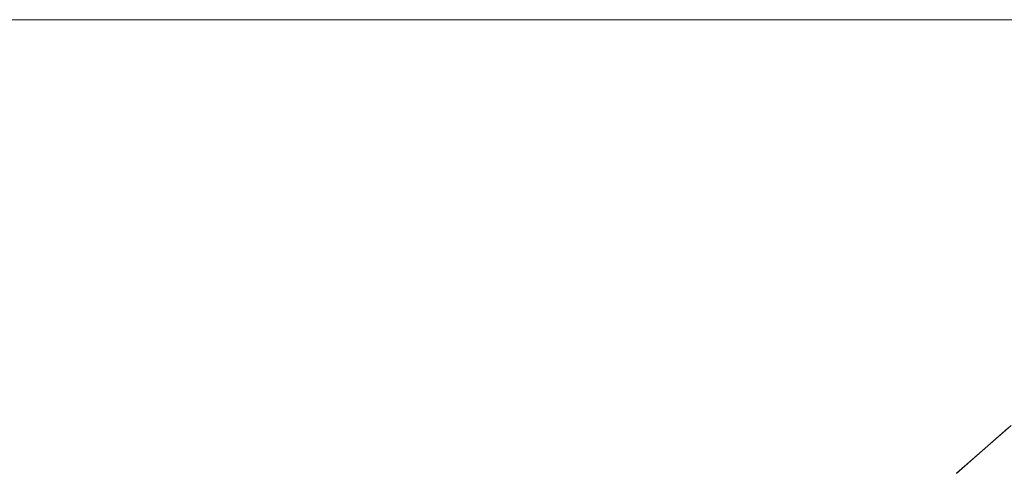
# Model space of a CAD drawing. Header units: centimetres. Extents: x -26 to 27.3, y -25.3 to -23.5.
# Tile 149 of 200: x 9.3876 to 9.4446, y -23.4861 to -23.4599. Entities that reach past the tile are written whole.
import ezdxf

# ---------------------------------------------------------------- set-up
doc = ezdxf.new("R2010")
doc.units = ezdxf.units.CM
doc.header["$LTSCALE"] = 2.54
doc.layers.add('Lucido design-1', color=7, linetype='Continuous')

# ---------------------------------------------------------------- blocks, each defined once
blk = doc.blocks.new('Gruppo-4-1')
at = {"color": 7, "linetype": 'Continuous', "lineweight": 9}
for points, invisible_edges in [([(27.209353, -23.459935, -349.379592), (27.209353, -23.459888, -349.382667), (-25.890647, -23.459888, -349.382667), (-25.890647, -23.459935, -349.379592)], 8), ([(9.309353, -23.459888, -349.582667), (-25.890647, -23.459888, -349.382667), (27.209353, -23.459888, -349.382667)], 9), ([(-25.890647, -23.459935, -349.379592), (-25.890647, -23.460002, -349.378306), (27.209353, -23.460002, -349.378306), (27.209353, -23.459935, -349.379592)], 10), ([(27.209353, -23.460149, -349.375446), (27.209353, -23.460002, -349.378306), (-25.890647, -23.460002, -349.378306), (-25.890647, -23.460149, -349.375446)], 10), ([(-25.890647, -23.460149, -349.375446), (-25.890647, -23.460288, -349.373953), (27.209353, -23.460288, -349.373953), (27.209353, -23.460149, -349.375446)], 10), ([(27.209353, -23.459888, -349.382667), (9.318077, -23.459888, -349.582857), (9.309353, -23.459888, -349.582667)], 9), ([(9.326784, -23.459888, -349.583428), (9.318077, -23.459888, -349.582857), (27.209353, -23.459888, -349.382667)], 10), ([(27.209353, -23.459888, -349.382667), (9.335458, -23.459888, -349.584378), (9.326784, -23.459888, -349.583428)], 9), ([(9.344083, -23.459888, -349.585705), (9.335458, -23.459888, -349.584378), (27.209353, -23.459888, -349.382667)], 10), ([(27.209353, -23.459888, -349.382667), (9.352641, -23.459888, -349.587407), (9.344083, -23.459888, -349.585705)], 9), ([(9.361117, -23.459888, -349.589482), (9.352641, -23.459888, -349.587407), (27.209353, -23.459888, -349.382667)], 10), ([(9.369494, -23.459888, -349.591923), (9.361117, -23.459888, -349.589482), (27.209353, -23.459888, -349.382667)], 10), ([(27.209353, -23.459888, -349.382667), (9.377757, -23.459888, -349.594728), (9.369494, -23.459888, -349.591923)], 9), ([(9.38589, -23.459888, -349.597891), (9.377757, -23.459888, -349.594728), (27.209353, -23.459888, -349.382667)], 10), ([(9.384221, -23.459983, -349.601919), (9.392034, -23.459983, -349.605356), (9.390288, -23.460249, -349.609102), (9.38264, -23.460249, -349.605737)], 15), ([(9.38589, -23.459888, -349.597891), (9.393877, -23.459888, -349.601405), (9.392034, -23.459983, -349.605356), (9.384221, -23.459983, -349.601919)], 14), ([(27.209353, -23.459888, -349.382667), (9.393877, -23.459888, -349.601405), (9.38589, -23.459888, -349.597891)], 9), ([(9.392034, -23.459983, -349.605356), (9.39969, -23.459983, -349.609132), (9.397781, -23.460249, -349.612797), (9.390288, -23.460249, -349.609102)], 15), ([(9.393877, -23.459888, -349.601405), (9.401703, -23.459888, -349.605265), (9.39969, -23.459983, -349.609132), (9.392034, -23.459983, -349.605356)], 14), ([(9.401703, -23.459888, -349.605265), (9.393877, -23.459888, -349.601405), (27.209353, -23.459888, -349.382667)], 10), ([(9.39969, -23.459983, -349.609132), (9.407173, -23.459983, -349.613237), (9.405107, -23.460249, -349.616816), (9.397781, -23.460249, -349.612797)], 15), ([(9.401703, -23.459888, -349.605265), (9.409353, -23.459888, -349.609462), (9.407173, -23.459983, -349.613237), (9.39969, -23.459983, -349.609132)], 14), ([(27.209353, -23.459888, -349.382667), (9.409353, -23.459888, -349.609462), (9.401703, -23.459888, -349.605265)], 9), ([(9.407173, -23.459983, -349.613237), (9.41447, -23.459983, -349.617665), (9.41225, -23.460249, -349.621151), (9.405107, -23.460249, -349.616816)], 15), ([(9.409353, -23.459888, -349.609462), (9.416813, -23.459888, -349.613988), (9.41447, -23.459983, -349.617665), (9.407173, -23.459983, -349.613237)], 14), ([(27.209353, -23.459888, -349.382667), (9.416813, -23.459888, -349.613988), (9.409353, -23.459888, -349.609462)], 9), ([(9.41447, -23.459983, -349.617665), (9.421568, -23.459983, -349.622408), (9.419197, -23.460249, -349.625793), (9.41225, -23.460249, -349.621151)], 15), ([(9.416813, -23.459888, -349.613988), (9.424068, -23.459888, -349.618836), (9.421568, -23.459983, -349.622408), (9.41447, -23.459983, -349.617665)], 14), ([(9.424068, -23.459888, -349.618836), (9.416813, -23.459888, -349.613988), (27.209353, -23.459888, -349.382667)], 10), ([(9.421568, -23.459983, -349.622408), (9.428451, -23.459983, -349.627455), (9.425935, -23.460249, -349.630733), (9.419197, -23.460249, -349.625793)], 15), ([(9.424068, -23.459888, -349.618836), (9.431105, -23.459888, -349.623996), (9.428451, -23.459983, -349.627455), (9.421568, -23.459983, -349.622408)], 14), ([(9.431105, -23.459888, -349.623996), (9.424068, -23.459888, -349.618836), (27.209353, -23.459888, -349.382667)], 10), ([(9.428451, -23.459983, -349.627455), (9.435108, -23.459983, -349.632798), (9.432452, -23.460249, -349.635963), (9.425935, -23.460249, -349.630733)], 15), ([(9.431105, -23.459888, -349.623996), (9.437911, -23.459888, -349.629458), (9.435108, -23.459983, -349.632798), (9.428451, -23.459983, -349.627455)], 14), ([(27.209353, -23.459888, -349.382667), (9.437911, -23.459888, -349.629458), (9.431105, -23.459888, -349.623996)], 9), ([(9.435108, -23.459983, -349.632798), (9.441526, -23.459983, -349.638426), (9.438734, -23.460249, -349.641472), (9.432452, -23.460249, -349.635963)], 15), ([(9.437911, -23.459888, -349.629458), (9.444471, -23.459888, -349.635211), (9.441526, -23.459983, -349.638426), (9.435108, -23.459983, -349.632798)], 14), ([(9.444471, -23.459888, -349.635211), (9.437911, -23.459888, -349.629458), (27.209353, -23.459888, -349.382667)], 10), ([(9.441526, -23.459983, -349.638426), (9.447691, -23.459983, -349.644328), (9.444769, -23.460249, -349.64725), (9.438734, -23.460249, -349.641472)], 15), ([(9.444471, -23.459888, -349.635211), (9.450774, -23.459888, -349.641245), (9.447691, -23.459983, -349.644328), (9.441526, -23.459983, -349.638426)], 14), ([(27.209353, -23.459888, -349.382667), (9.450774, -23.459888, -349.641245), (9.444471, -23.459888, -349.635211)], 9), ([(27.209353, -23.460535, -349.37131), (27.209353, -23.460288, -349.373953), (-25.890647, -23.460288, -349.373953), (-25.890647, -23.460535, -349.37131)], 10), ([(-25.890647, -23.460535, -349.37131), (-25.890647, -23.460764, -349.369617), (27.209353, -23.460764, -349.369617), (27.209353, -23.460535, -349.37131)], 10), ([(9.381065, -23.460686, -349.609538), (9.388549, -23.460686, -349.612831), (9.386821, -23.461292, -349.616537), (9.3795, -23.461292, -349.613316)], 15), ([(9.38264, -23.460249, -349.605737), (9.390288, -23.460249, -349.609102), (9.388549, -23.460686, -349.612831), (9.381065, -23.460686, -349.609538)], 15), ([(9.388549, -23.460686, -349.612831), (9.395882, -23.460686, -349.616447), (9.393993, -23.461292, -349.620074), (9.386821, -23.461292, -349.616537)], 15), ([(9.390288, -23.460249, -349.609102), (9.397781, -23.460249, -349.612797), (9.395882, -23.460686, -349.616447), (9.388549, -23.460686, -349.612831)], 15), ([(9.395882, -23.460686, -349.616447), (9.40305, -23.460686, -349.620379), (9.401005, -23.461292, -349.623921), (9.393993, -23.461292, -349.620074)], 15), ([(9.397781, -23.460249, -349.612797), (9.405107, -23.460249, -349.616816), (9.40305, -23.460686, -349.620379), (9.395882, -23.460686, -349.616447)], 15), ([(9.40305, -23.460686, -349.620379), (9.410039, -23.460686, -349.624621), (9.407842, -23.461292, -349.62807), (9.401005, -23.461292, -349.623921)], 15), ([(9.405107, -23.460249, -349.616816), (9.41225, -23.460249, -349.621151), (9.410039, -23.460686, -349.624621), (9.40305, -23.460686, -349.620379)], 15), ([(9.410039, -23.460686, -349.624621), (9.416837, -23.460686, -349.629163), (9.414492, -23.461292, -349.632513), (9.407842, -23.461292, -349.62807)], 15), ([(9.41225, -23.460249, -349.621151), (9.419197, -23.460249, -349.625793), (9.416837, -23.460686, -349.629163), (9.410039, -23.460686, -349.624621)], 15), ([(9.416837, -23.460686, -349.629163), (9.423431, -23.460686, -349.633998), (9.420941, -23.461292, -349.637242), (9.414492, -23.461292, -349.632513)], 15), ([(9.419197, -23.460249, -349.625793), (9.425935, -23.460249, -349.630733), (9.423431, -23.460686, -349.633998), (9.416837, -23.460686, -349.629163)], 15), ([(9.423431, -23.460686, -349.633998), (9.429807, -23.460686, -349.639115), (9.427179, -23.461292, -349.642248), (9.420941, -23.461292, -349.637242)], 15), ([(9.425935, -23.460249, -349.630733), (9.432452, -23.460249, -349.635963), (9.429807, -23.460686, -349.639115), (9.423431, -23.460686, -349.633998)], 15), ([(9.429807, -23.460686, -349.639115), (9.435954, -23.460686, -349.644506), (9.433191, -23.461292, -349.647521), (9.427179, -23.461292, -349.642248)], 15), ([(9.432452, -23.460249, -349.635963), (9.438734, -23.460249, -349.641472), (9.435954, -23.460686, -349.644506), (9.429807, -23.460686, -349.639115)], 15), ([(9.435954, -23.460686, -349.644506), (9.44186, -23.460686, -349.65016), (9.438969, -23.461292, -349.653051), (9.433191, -23.461292, -349.647521)], 15), ([(9.438734, -23.460249, -349.641472), (9.444769, -23.460249, -349.64725), (9.44186, -23.460686, -349.65016), (9.435954, -23.460686, -349.644506)], 15), ([(9.44186, -23.460686, -349.65016), (9.447514, -23.460686, -349.656066), (9.444499, -23.461292, -349.658828), (9.438969, -23.461292, -349.653051)], 15), ([(9.444769, -23.460249, -349.64725), (9.450547, -23.460249, -349.653286), (9.447514, -23.460686, -349.656066), (9.44186, -23.460686, -349.65016)], 15), ([(9.447514, -23.460686, -349.656066), (9.452905, -23.460686, -349.662213), (9.449772, -23.461292, -349.664841), (9.444499, -23.461292, -349.658828)], 15), ([(27.209353, -23.461093, -349.367189), (27.209353, -23.460764, -349.369617), (-25.890647, -23.460764, -349.369617), (-25.890647, -23.461093, -349.367189)], 10), ([(-25.890647, -23.461093, -349.367189), (-25.890647, -23.461428, -349.365306), (27.209353, -23.461428, -349.365306), (27.209353, -23.461093, -349.367189)], 10), ([(9.386821, -23.461292, -349.616537), (9.393993, -23.461292, -349.620074), (9.39212, -23.462065, -349.623673), (9.385106, -23.462065, -349.620214)], 15), ([(9.393993, -23.461292, -349.620074), (9.401005, -23.461292, -349.623921), (9.398976, -23.462065, -349.627434), (9.39212, -23.462065, -349.623673)], 15), ([(9.401005, -23.461292, -349.623921), (9.407842, -23.461292, -349.62807), (9.405662, -23.462065, -349.631491), (9.398976, -23.462065, -349.627434)], 15), ([(9.407842, -23.461292, -349.62807), (9.414492, -23.461292, -349.632513), (9.412165, -23.462065, -349.635836), (9.405662, -23.462065, -349.631491)], 15), ([(9.414492, -23.461292, -349.632513), (9.420941, -23.461292, -349.637242), (9.418472, -23.462065, -349.640461), (9.412165, -23.462065, -349.635836)], 15), ([(9.420941, -23.461292, -349.637242), (9.427179, -23.461292, -349.642248), (9.424571, -23.462065, -349.645356), (9.418472, -23.462065, -349.640461)], 15), ([(9.427179, -23.461292, -349.642248), (9.433191, -23.461292, -349.647521), (9.43045, -23.462065, -349.650512), (9.424571, -23.462065, -349.645356)], 15), ([(9.433191, -23.461292, -349.647521), (9.438969, -23.461292, -349.653051), (9.4361, -23.462065, -349.65592), (9.43045, -23.462065, -349.650512)], 15), ([(9.438969, -23.461292, -349.653051), (9.444499, -23.461292, -349.658828), (9.441508, -23.462065, -349.661569), (9.4361, -23.462065, -349.65592)], 15), ([(9.444499, -23.461292, -349.658828), (9.449772, -23.461292, -349.664841), (9.446664, -23.462065, -349.667449), (9.441508, -23.462065, -349.661569)], 15), ([(27.209353, -23.461823, -349.363092), (27.209353, -23.461428, -349.365306), (-25.890647, -23.461428, -349.365306), (-25.890647, -23.461823, -349.363092)], 10), ([(-25.890647, -23.461823, -349.363092), (-25.890647, -23.46228, -349.361027), (27.209353, -23.46228, -349.361027), (27.209353, -23.461823, -349.363092)], 10), ([(27.209353, -23.462723, -349.359025), (27.209353, -23.46228, -349.361027), (-25.890647, -23.46228, -349.361027), (-25.890647, -23.462723, -349.359025)], 10), ([(9.385106, -23.462065, -349.620214), (9.39212, -23.462065, -349.623673), (9.390264, -23.463005, -349.627237), (9.383408, -23.463005, -349.623856)], 15), ([(9.39212, -23.462065, -349.623673), (9.398976, -23.462065, -349.627434), (9.396967, -23.463005, -349.630914), (9.390264, -23.463005, -349.627237)], 15), ([(9.398976, -23.462065, -349.627434), (9.405662, -23.462065, -349.631491), (9.403503, -23.463005, -349.634881), (9.396967, -23.463005, -349.630914)], 15), ([(9.405662, -23.462065, -349.631491), (9.412165, -23.462065, -349.635836), (9.40986, -23.463005, -349.639128), (9.403503, -23.463005, -349.634881)], 15), ([(9.412165, -23.462065, -349.635836), (9.418472, -23.462065, -349.640461), (9.416025, -23.463005, -349.643649), (9.40986, -23.463005, -349.639128)], 15), ([(9.418472, -23.462065, -349.640461), (9.424571, -23.462065, -349.645356), (9.421988, -23.463005, -349.648434), (9.416025, -23.463005, -349.643649)], 15), ([(9.424571, -23.462065, -349.645356), (9.43045, -23.462065, -349.650512), (9.427736, -23.463005, -349.653475), (9.421988, -23.463005, -349.648434)], 15), ([(9.43045, -23.462065, -349.650512), (9.4361, -23.462065, -349.65592), (9.433258, -23.463005, -349.658762), (9.427736, -23.463005, -349.653475)], 15), ([(9.4361, -23.462065, -349.65592), (9.441508, -23.462065, -349.661569), (9.438545, -23.463005, -349.664284), (9.433258, -23.463005, -349.658762)], 15), ([(9.441508, -23.462065, -349.661569), (9.446664, -23.462065, -349.667449), (9.443586, -23.463005, -349.670032), (9.438545, -23.463005, -349.664284)], 15), ([(9.446664, -23.462065, -349.667449), (9.451559, -23.462065, -349.673548), (9.448371, -23.463005, -349.675994), (9.443586, -23.463005, -349.670032)], 15), ([(-25.890647, -23.462723, -349.359025), (-25.890647, -23.463316, -349.35679), (27.209353, -23.463316, -349.35679), (27.209353, -23.462723, -349.359025)], 10), ([(9.383408, -23.463005, -349.623856), (9.390264, -23.463005, -349.627237), (9.38843, -23.464108, -349.630761), (9.381729, -23.464108, -349.627457)], 15), ([(9.390264, -23.463005, -349.627237), (9.396967, -23.463005, -349.630914), (9.394981, -23.464108, -349.634355), (9.38843, -23.464108, -349.630761)], 15), ([(9.396967, -23.463005, -349.630914), (9.403503, -23.463005, -349.634881), (9.401368, -23.464108, -349.638231), (9.394981, -23.464108, -349.634355)], 15), ([(9.403503, -23.463005, -349.634881), (9.40986, -23.463005, -349.639128), (9.407581, -23.464108, -349.642382), (9.401368, -23.464108, -349.638231)], 15), ([(9.40986, -23.463005, -349.639128), (9.416025, -23.463005, -349.643649), (9.413607, -23.464108, -349.646801), (9.407581, -23.464108, -349.642382)], 15), ([(9.416025, -23.463005, -349.643649), (9.421988, -23.463005, -349.648434), (9.419434, -23.464108, -349.651477), (9.413607, -23.464108, -349.646801)], 15), ([(9.421988, -23.463005, -349.648434), (9.427736, -23.463005, -349.653475), (9.425052, -23.464108, -349.656404), (9.419434, -23.464108, -349.651477)], 15), ([(9.427736, -23.463005, -349.653475), (9.433258, -23.463005, -349.658762), (9.430449, -23.464108, -349.661571), (9.425052, -23.464108, -349.656404)], 15), ([(9.433258, -23.463005, -349.658762), (9.438545, -23.463005, -349.664284), (9.435616, -23.464108, -349.666968), (9.430449, -23.464108, -349.661571)], 15), ([(9.438545, -23.463005, -349.664284), (9.443586, -23.463005, -349.670032), (9.440542, -23.464108, -349.672586), (9.435616, -23.464108, -349.666968)], 15), ([(9.443586, -23.463005, -349.670032), (9.448371, -23.463005, -349.675994), (9.445219, -23.464108, -349.678413), (9.440542, -23.464108, -349.672586)], 15), ([(27.209353, -23.463793, -349.354995), (27.209353, -23.463316, -349.35679), (-25.890647, -23.463316, -349.35679), (-25.890647, -23.463793, -349.354995)], 10), ([(-25.890647, -23.463793, -349.354995), (-25.890647, -23.464536, -349.352602), (27.209353, -23.464536, -349.352602), (27.209353, -23.463793, -349.354995)], 10), ([(9.381729, -23.464108, -349.627457), (9.38843, -23.464108, -349.630761), (9.38662, -23.465374, -349.634239), (9.380072, -23.465374, -349.63101)], 15), ([(9.38843, -23.464108, -349.630761), (9.394981, -23.464108, -349.634355), (9.39302, -23.465374, -349.63775), (9.38662, -23.465374, -349.634239)], 15), ([(9.394981, -23.464108, -349.634355), (9.401368, -23.464108, -349.638231), (9.399262, -23.465374, -349.641538), (9.39302, -23.465374, -349.63775)], 15), ([(9.401368, -23.464108, -349.638231), (9.407581, -23.464108, -349.642382), (9.405332, -23.465374, -349.645594), (9.399262, -23.465374, -349.641538)], 15), ([(9.407581, -23.464108, -349.642382), (9.413607, -23.464108, -349.646801), (9.41122, -23.465374, -349.649911), (9.405332, -23.465374, -349.645594)], 15), ([(9.413607, -23.464108, -349.646801), (9.419434, -23.464108, -349.651477), (9.416914, -23.465374, -349.654481), (9.41122, -23.465374, -349.649911)], 15), ([(9.419434, -23.464108, -349.651477), (9.425052, -23.464108, -349.656404), (9.422403, -23.465374, -349.659294), (9.416914, -23.465374, -349.654481)], 15), ([(9.425052, -23.464108, -349.656404), (9.430449, -23.464108, -349.661571), (9.427677, -23.465374, -349.664343), (9.422403, -23.465374, -349.659294)], 15), ([(9.430449, -23.464108, -349.661571), (9.435616, -23.464108, -349.666968), (9.432725, -23.465374, -349.669617), (9.427677, -23.465374, -349.664343)], 15), ([(9.435616, -23.464108, -349.666968), (9.440542, -23.464108, -349.672586), (9.437539, -23.465374, -349.675106), (9.432725, -23.465374, -349.669617)], 15), ([(9.440542, -23.464108, -349.672586), (9.445219, -23.464108, -349.678413), (9.442109, -23.465374, -349.6808), (9.437539, -23.465374, -349.675106)], 15), ([(9.445219, -23.464108, -349.678413), (9.449637, -23.464108, -349.684439), (9.446426, -23.465374, -349.686687), (9.442109, -23.465374, -349.6808)], 15), ([(27.209353, -23.465031, -349.35101), (27.209353, -23.464536, -349.352602), (-25.890647, -23.464536, -349.352602), (-25.890647, -23.465031, -349.35101)], 10), ([(-25.890647, -23.465031, -349.35101), (-25.890647, -23.465938, -349.348471), (27.209353, -23.465938, -349.348471), (27.209353, -23.465031, -349.35101)], 10), ([(9.38662, -23.465374, -349.634239), (9.39302, -23.465374, -349.63775), (9.391089, -23.466798, -349.641095), (9.384836, -23.466798, -349.637664)], 15), ([(9.39302, -23.465374, -349.63775), (9.399262, -23.465374, -349.641538), (9.397187, -23.466798, -349.644795), (9.391089, -23.466798, -349.641095)], 15), ([(9.399262, -23.465374, -349.641538), (9.405332, -23.465374, -349.645594), (9.403117, -23.466798, -349.648757), (9.397187, -23.466798, -349.644795)], 15), ([(9.405332, -23.465374, -349.645594), (9.41122, -23.465374, -349.649911), (9.408869, -23.466798, -349.652975), (9.403117, -23.466798, -349.648757)], 15), ([(9.41122, -23.465374, -349.649911), (9.416914, -23.465374, -349.654481), (9.414431, -23.466798, -349.657439), (9.408869, -23.466798, -349.652975)], 15), ([(9.416914, -23.465374, -349.654481), (9.422403, -23.465374, -349.659294), (9.419794, -23.466798, -349.662142), (9.414431, -23.466798, -349.657439)], 15), ([(9.422403, -23.465374, -349.659294), (9.427677, -23.465374, -349.664343), (9.424946, -23.466798, -349.667074), (9.419794, -23.466798, -349.662142)], 15), ([(9.427677, -23.465374, -349.664343), (9.432725, -23.465374, -349.669617), (9.429878, -23.466798, -349.672226), (9.424946, -23.466798, -349.667074)], 15), ([(9.432725, -23.465374, -349.669617), (9.437539, -23.465374, -349.675106), (9.434581, -23.466798, -349.677588), (9.429878, -23.466798, -349.672226)], 15), ([(9.437539, -23.465374, -349.675106), (9.442109, -23.465374, -349.6808), (9.439045, -23.466798, -349.683151), (9.434581, -23.466798, -349.677588)], 15), ([(9.442109, -23.465374, -349.6808), (9.446426, -23.465374, -349.686687), (9.443262, -23.466798, -349.688902), (9.439045, -23.466798, -349.683151)], 15), ([(9.446426, -23.465374, -349.686687), (9.450482, -23.465374, -349.692758), (9.447225, -23.466798, -349.694833), (9.443262, -23.466798, -349.688902)], 15), ([(27.209353, -23.466436, -349.347077), (27.209353, -23.465938, -349.348471), (-25.890647, -23.465938, -349.348471), (-25.890647, -23.466436, -349.347077)], 10), ([(-25.890647, -23.466436, -349.347077), (-25.890647, -23.467517, -349.344405), (27.209353, -23.467517, -349.344405), (27.209353, -23.466436, -349.347077)], 10), ([(9.384836, -23.466798, -349.637664), (9.391089, -23.466798, -349.641095), (9.389191, -23.468378, -349.644383), (9.383083, -23.468378, -349.641032)], 15), ([(9.391089, -23.466798, -349.641095), (9.397187, -23.466798, -349.644795), (9.395147, -23.468378, -349.647997), (9.389191, -23.468378, -349.644383)], 15), ([(9.397187, -23.466798, -349.644795), (9.403117, -23.466798, -349.648757), (9.40094, -23.468378, -349.651868), (9.395147, -23.468378, -349.647997)], 15), ([(9.403117, -23.466798, -349.648757), (9.408869, -23.466798, -349.652975), (9.406558, -23.468378, -349.655987), (9.40094, -23.468378, -349.651868)], 15), ([(9.408869, -23.466798, -349.652975), (9.414431, -23.466798, -349.657439), (9.411991, -23.468378, -349.660348), (9.406558, -23.468378, -349.655987)], 15), ([(9.414431, -23.466798, -349.657439), (9.419794, -23.466798, -349.662142), (9.417229, -23.468378, -349.664941), (9.411991, -23.468378, -349.660348)], 15), ([(9.419794, -23.466798, -349.662142), (9.424946, -23.466798, -349.667074), (9.422261, -23.468378, -349.669758), (9.417229, -23.468378, -349.664941)], 15), ([(9.424946, -23.466798, -349.667074), (9.429878, -23.466798, -349.672226), (9.427079, -23.468378, -349.674791), (9.422261, -23.468378, -349.669758)], 15), ([(9.429878, -23.466798, -349.672226), (9.434581, -23.466798, -349.677588), (9.431672, -23.468378, -349.680029), (9.427079, -23.468378, -349.674791)], 15), ([(9.434581, -23.466798, -349.677588), (9.439045, -23.466798, -349.683151), (9.436033, -23.468378, -349.685462), (9.431672, -23.468378, -349.680029)], 15), ([(9.439045, -23.466798, -349.683151), (9.443262, -23.466798, -349.688902), (9.440152, -23.468378, -349.69108), (9.436033, -23.468378, -349.685462)], 15), ([(9.443262, -23.466798, -349.688902), (9.447225, -23.466798, -349.694833), (9.444023, -23.468378, -349.696873), (9.440152, -23.468378, -349.69108)], 15), ([(9.447225, -23.466798, -349.694833), (9.450925, -23.466798, -349.70093), (9.447637, -23.468378, -349.702829), (9.444023, -23.468378, -349.696873)], 15), ([(27.209353, -23.468005, -349.343202), (27.209353, -23.467517, -349.344405), (-25.890647, -23.467517, -349.344405), (-25.890647, -23.468005, -349.343202)], 10), ([(-25.890647, -23.468005, -349.343202), (-25.890647, -23.469273, -349.340412), (27.209353, -23.469273, -349.340412), (27.209353, -23.468005, -349.343202)], 10), ([(9.383083, -23.468378, -349.641032), (9.389191, -23.468378, -349.644383), (9.387328, -23.470112, -349.647609), (9.381363, -23.470112, -349.644336)], 15), ([(9.389191, -23.468378, -349.644383), (9.395147, -23.468378, -349.647997), (9.393145, -23.470112, -349.651139), (9.387328, -23.470112, -349.647609)], 15), ([(9.395147, -23.468378, -349.647997), (9.40094, -23.468378, -349.651868), (9.398803, -23.470112, -349.654919), (9.393145, -23.470112, -349.651139)], 15), ([(9.40094, -23.468378, -349.651868), (9.406558, -23.468378, -349.655987), (9.40429, -23.470112, -349.658942), (9.398803, -23.470112, -349.654919)], 15), ([(9.406558, -23.468378, -349.655987), (9.411991, -23.468378, -349.660348), (9.409596, -23.470112, -349.663201), (9.40429, -23.470112, -349.658942)], 15), ([(9.411991, -23.468378, -349.660348), (9.417229, -23.468378, -349.664941), (9.414712, -23.470112, -349.667688), (9.409596, -23.470112, -349.663201)], 15), ([(9.417229, -23.468378, -349.664941), (9.422261, -23.468378, -349.669758), (9.419627, -23.470112, -349.672393), (9.414712, -23.470112, -349.667688)], 15), ([(9.422261, -23.468378, -349.669758), (9.427079, -23.468378, -349.674791), (9.424332, -23.470112, -349.677308), (9.419627, -23.470112, -349.672393)], 15), ([(9.427079, -23.468378, -349.674791), (9.431672, -23.468378, -349.680029), (9.428818, -23.470112, -349.682423), (9.424332, -23.470112, -349.677308)], 15), ([(9.431672, -23.468378, -349.680029), (9.436033, -23.468378, -349.685462), (9.433077, -23.470112, -349.68773), (9.428818, -23.470112, -349.682423)], 15), ([(9.436033, -23.468378, -349.685462), (9.440152, -23.468378, -349.69108), (9.437101, -23.470112, -349.693217), (9.433077, -23.470112, -349.68773)], 15), ([(9.440152, -23.468378, -349.69108), (9.444023, -23.468378, -349.696873), (9.440881, -23.470112, -349.698874), (9.437101, -23.470112, -349.693217)], 15), ([(9.444023, -23.468378, -349.696873), (9.447637, -23.468378, -349.702829), (9.444411, -23.470112, -349.704691), (9.440881, -23.470112, -349.698874)], 15), ([(9.447637, -23.468378, -349.702829), (9.450988, -23.468378, -349.708936), (9.447683, -23.470112, -349.710657), (9.444411, -23.470112, -349.704691)], 15), ([(27.209353, -23.469736, -349.339392), (27.209353, -23.469273, -349.340412), (-25.890647, -23.469273, -349.340412), (-25.890647, -23.469736, -349.339392)], 10), ([(-25.890647, -23.469736, -349.339392), (-25.890647, -23.471201, -349.336499), (27.209353, -23.471201, -349.336499), (27.209353, -23.469736, -349.339392)], 10), ([(9.387328, -23.470112, -349.647609), (9.393145, -23.470112, -349.651139), (9.391185, -23.471996, -349.654215), (9.385505, -23.471996, -349.650768)], 15), ([(9.393145, -23.470112, -349.651139), (9.398803, -23.470112, -349.654919), (9.396711, -23.471996, -349.657907), (9.391185, -23.471996, -349.654215)], 15), ([(9.398803, -23.470112, -349.654919), (9.40429, -23.470112, -349.658942), (9.402069, -23.471996, -349.661836), (9.396711, -23.471996, -349.657907)], 15), ([(9.40429, -23.470112, -349.658942), (9.409596, -23.470112, -349.663201), (9.407252, -23.471996, -349.665996), (9.402069, -23.471996, -349.661836)], 15), ([(9.409596, -23.470112, -349.663201), (9.414712, -23.470112, -349.667688), (9.412248, -23.471996, -349.670377), (9.407252, -23.471996, -349.665996)], 15), ([(9.414712, -23.470112, -349.667688), (9.419627, -23.470112, -349.672393), (9.417048, -23.471996, -349.674972), (9.412248, -23.471996, -349.670377)], 15), ([(9.419627, -23.470112, -349.672393), (9.424332, -23.470112, -349.677308), (9.421643, -23.471996, -349.679772), (9.417048, -23.471996, -349.674972)], 15), ([(9.424332, -23.470112, -349.677308), (9.428818, -23.470112, -349.682423), (9.426024, -23.471996, -349.684768), (9.421643, -23.471996, -349.679772)], 15), ([(9.428818, -23.470112, -349.682423), (9.433077, -23.470112, -349.68773), (9.430183, -23.471996, -349.68995), (9.426024, -23.471996, -349.684768)], 15), ([(9.433077, -23.470112, -349.68773), (9.437101, -23.470112, -349.693217), (9.434113, -23.471996, -349.695309), (9.430183, -23.471996, -349.68995)], 15), ([(9.437101, -23.470112, -349.693217), (9.440881, -23.470112, -349.698874), (9.437804, -23.471996, -349.700834), (9.434113, -23.471996, -349.695309)], 15), ([(9.440881, -23.470112, -349.698874), (9.444411, -23.470112, -349.704691), (9.441251, -23.471996, -349.706515), (9.437804, -23.471996, -349.700834)], 15), ([(9.444411, -23.470112, -349.704691), (9.447683, -23.470112, -349.710657), (9.444448, -23.471996, -349.712341), (9.441251, -23.471996, -349.706515)], 15), ([(9.447683, -23.470112, -349.710657), (9.450693, -23.470112, -349.716759), (9.447387, -23.471996, -349.718301), (9.444448, -23.471996, -349.712341)], 15), ([(27.209353, -23.471627, -349.335655), (27.209353, -23.471201, -349.336499), (-25.890647, -23.471201, -349.336499), (-25.890647, -23.471627, -349.335655)], 10), ([(-25.890647, -23.471627, -349.335655), (-25.890647, -23.473297, -349.332673), (27.209353, -23.473297, -349.332673), (27.209353, -23.471627, -349.335655)], 10), ([(9.385505, -23.471996, -349.650768), (9.391185, -23.471996, -349.654215), (9.38927, -23.474026, -349.657221), (9.383723, -23.474026, -349.653855)], 15), ([(9.391185, -23.471996, -349.654215), (9.396711, -23.471996, -349.657907), (9.394666, -23.474026, -349.660827), (9.38927, -23.474026, -349.657221)], 15), ([(9.396711, -23.471996, -349.657907), (9.402069, -23.471996, -349.661836), (9.3999, -23.474026, -349.664664), (9.394666, -23.474026, -349.660827)], 15), ([(9.402069, -23.471996, -349.661836), (9.407252, -23.471996, -349.665996), (9.404961, -23.474026, -349.668726), (9.3999, -23.474026, -349.664664)], 15), ([(9.407252, -23.471996, -349.665996), (9.412248, -23.471996, -349.670377), (9.40984, -23.474026, -349.673005), (9.404961, -23.474026, -349.668726)], 15), ([(9.412248, -23.471996, -349.670377), (9.417048, -23.471996, -349.674972), (9.414527, -23.474026, -349.677492), (9.40984, -23.474026, -349.673005)], 15), ([(9.417048, -23.471996, -349.674972), (9.421643, -23.471996, -349.679772), (9.419015, -23.474026, -349.68218), (9.414527, -23.474026, -349.677492)], 15), ([(9.421643, -23.471996, -349.679772), (9.426024, -23.471996, -349.684768), (9.423294, -23.474026, -349.687059), (9.419015, -23.474026, -349.68218)], 15), ([(9.426024, -23.471996, -349.684768), (9.430183, -23.471996, -349.68995), (9.427356, -23.474026, -349.69212), (9.423294, -23.474026, -349.687059)], 15), ([(9.430183, -23.471996, -349.68995), (9.434113, -23.471996, -349.695309), (9.431193, -23.474026, -349.697353), (9.427356, -23.474026, -349.69212)], 15), ([(9.434113, -23.471996, -349.695309), (9.437804, -23.471996, -349.700834), (9.434798, -23.474026, -349.702749), (9.431193, -23.474026, -349.697353)], 15), ([(9.437804, -23.471996, -349.700834), (9.441251, -23.471996, -349.706515), (9.438165, -23.474026, -349.708297), (9.434798, -23.474026, -349.702749)], 15), ([(9.441251, -23.471996, -349.706515), (9.444448, -23.471996, -349.712341), (9.441286, -23.474026, -349.713987), (9.438165, -23.474026, -349.708297)], 15), ([(9.444448, -23.471996, -349.712341), (9.447387, -23.471996, -349.718301), (9.444156, -23.474026, -349.719807), (9.441286, -23.474026, -349.713987)], 15), ([(9.447387, -23.471996, -349.718301), (9.450063, -23.471996, -349.724383), (9.44677, -23.474026, -349.725747), (9.444156, -23.474026, -349.719807)], 15), ([(27.209353, -23.473675, -349.331997), (27.209353, -23.473297, -349.332673), (-25.890647, -23.473297, -349.332673), (-25.890647, -23.473675, -349.331997)], 10), ([(-25.890647, -23.473675, -349.331997), (-25.890647, -23.475558, -349.328942), (27.209353, -23.475558, -349.328942), (27.209353, -23.473675, -349.331997)], 10), ([(9.383723, -23.474026, -349.653855), (9.38927, -23.474026, -349.657221), (9.387403, -23.476198, -349.660152), (9.381985, -23.476198, -349.656864)], 15), ([(9.38927, -23.474026, -349.657221), (9.394666, -23.474026, -349.660827), (9.392673, -23.476198, -349.663673), (9.387403, -23.476198, -349.660152)], 15), ([(9.394666, -23.474026, -349.660827), (9.3999, -23.474026, -349.664664), (9.397784, -23.476198, -349.667421), (9.392673, -23.476198, -349.663673)], 15), ([(9.3999, -23.474026, -349.664664), (9.404961, -23.474026, -349.668726), (9.402727, -23.476198, -349.671388), (9.397784, -23.476198, -349.667421)], 15), ([(9.404961, -23.474026, -349.668726), (9.40984, -23.474026, -349.673005), (9.407492, -23.476198, -349.675567), (9.402727, -23.476198, -349.671388)], 15), ([(9.40984, -23.474026, -349.673005), (9.414527, -23.474026, -349.677492), (9.41207, -23.476198, -349.679949), (9.407492, -23.476198, -349.675567)], 15), ([(9.414527, -23.474026, -349.677492), (9.419015, -23.474026, -349.68218), (9.416453, -23.476198, -349.684528), (9.41207, -23.476198, -349.679949)], 15), ([(9.419015, -23.474026, -349.68218), (9.423294, -23.474026, -349.687059), (9.420632, -23.476198, -349.689293), (9.416453, -23.476198, -349.684528)], 15), ([(9.423294, -23.474026, -349.687059), (9.427356, -23.474026, -349.69212), (9.424599, -23.476198, -349.694236), (9.420632, -23.476198, -349.689293)], 15), ([(9.427356, -23.474026, -349.69212), (9.431193, -23.474026, -349.697353), (9.428346, -23.476198, -349.699347), (9.424599, -23.476198, -349.694236)], 15), ([(9.431193, -23.474026, -349.697353), (9.434798, -23.474026, -349.702749), (9.431867, -23.476198, -349.704616), (9.428346, -23.476198, -349.699347)], 15), ([(9.434798, -23.474026, -349.702749), (9.438165, -23.474026, -349.708297), (9.435155, -23.476198, -349.710035), (9.431867, -23.476198, -349.704616)], 15), ([(9.438165, -23.474026, -349.708297), (9.441286, -23.474026, -349.713987), (9.438204, -23.476198, -349.715591), (9.435155, -23.476198, -349.710035)], 15), ([(9.441286, -23.474026, -349.713987), (9.444156, -23.474026, -349.719807), (9.441007, -23.476198, -349.721275), (9.438204, -23.476198, -349.715591)], 15), ([(9.444156, -23.474026, -349.719807), (9.44677, -23.474026, -349.725747), (9.44356, -23.476198, -349.727077), (9.441007, -23.476198, -349.721275)], 15), ([(9.44677, -23.474026, -349.725747), (9.449122, -23.474026, -349.731795), (9.445857, -23.476198, -349.732983), (9.44356, -23.476198, -349.727077)], 15), ([(27.209353, -23.475877, -349.328425), (27.209353, -23.475558, -349.328942), (-25.890647, -23.475558, -349.328942), (-25.890647, -23.475877, -349.328425)], 10), ([(-25.890647, -23.475877, -349.328425), (-25.890647, -23.47798, -349.325314), (27.209353, -23.47798, -349.325314), (27.209353, -23.475877, -349.328425)], 10), ([(9.387403, -23.476198, -349.660152), (9.392673, -23.476198, -349.663673), (9.390734, -23.478509, -349.666442), (9.385587, -23.478509, -349.663003)], 15), ([(9.392673, -23.476198, -349.663673), (9.397784, -23.476198, -349.667421), (9.395727, -23.478509, -349.670102), (9.390734, -23.478509, -349.666442)], 15), ([(9.397784, -23.476198, -349.667421), (9.402727, -23.476198, -349.671388), (9.400554, -23.478509, -349.673977), (9.395727, -23.478509, -349.670102)], 15), ([(9.402727, -23.476198, -349.671388), (9.407492, -23.476198, -349.675567), (9.405208, -23.478509, -349.678059), (9.400554, -23.478509, -349.673977)], 15), ([(9.407492, -23.476198, -349.675567), (9.41207, -23.476198, -349.679949), (9.40968, -23.478509, -349.682339), (9.405208, -23.478509, -349.678059)], 15), ([(9.41207, -23.476198, -349.679949), (9.416453, -23.476198, -349.684528), (9.413961, -23.478509, -349.686811), (9.40968, -23.478509, -349.682339)], 15), ([(9.416453, -23.476198, -349.684528), (9.420632, -23.476198, -349.689293), (9.418042, -23.478509, -349.691465), (9.413961, -23.478509, -349.686811)], 15), ([(9.420632, -23.476198, -349.689293), (9.424599, -23.476198, -349.694236), (9.421917, -23.478509, -349.696293), (9.418042, -23.478509, -349.691465)], 15), ([(9.424599, -23.476198, -349.694236), (9.428346, -23.476198, -349.699347), (9.425578, -23.478509, -349.701285), (9.421917, -23.478509, -349.696293)], 15), ([(9.428346, -23.476198, -349.699347), (9.431867, -23.476198, -349.704616), (9.429017, -23.478509, -349.706432), (9.425578, -23.478509, -349.701285)], 15), ([(9.431867, -23.476198, -349.704616), (9.435155, -23.476198, -349.710035), (9.432228, -23.478509, -349.711725), (9.429017, -23.478509, -349.706432)], 15), ([(9.435155, -23.476198, -349.710035), (9.438204, -23.476198, -349.715591), (9.435206, -23.478509, -349.717152), (9.432228, -23.478509, -349.711725)], 15), ([(9.438204, -23.476198, -349.715591), (9.441007, -23.476198, -349.721275), (9.437944, -23.478509, -349.722704), (9.435206, -23.478509, -349.717152)], 15), ([(9.441007, -23.476198, -349.721275), (9.44356, -23.476198, -349.727077), (9.440437, -23.478509, -349.72837), (9.437944, -23.478509, -349.722704)], 15), ([(9.44356, -23.476198, -349.727077), (9.445857, -23.476198, -349.732983), (9.44268, -23.478509, -349.734139), (9.440437, -23.478509, -349.72837)], 15), ([(9.445857, -23.476198, -349.732983), (9.447894, -23.476198, -349.738985), (9.44467, -23.478509, -349.740001), (9.44268, -23.478509, -349.734139)], 15), ([(27.209353, -23.478229, -349.324944), (27.209353, -23.47798, -349.325314), (-25.890647, -23.47798, -349.325314), (-25.890647, -23.478229, -349.324944)], 10), ([(-25.890647, -23.478229, -349.324944), (-25.890647, -23.480557, -349.321794), (27.209353, -23.480557, -349.321794), (27.209353, -23.478229, -349.324944)], 10), ([(9.385587, -23.478509, -349.663003), (9.390734, -23.478509, -349.666442), (9.388853, -23.480954, -349.669129), (9.383825, -23.480954, -349.665769)], 15), ([(9.390734, -23.478509, -349.666442), (9.395727, -23.478509, -349.670102), (9.39373, -23.480954, -349.672704), (9.388853, -23.480954, -349.669129)], 15), ([(9.395727, -23.478509, -349.670102), (9.400554, -23.478509, -349.673977), (9.398446, -23.480954, -349.67649), (9.39373, -23.480954, -349.672704)], 15), ([(9.400554, -23.478509, -349.673977), (9.405208, -23.478509, -349.678059), (9.402993, -23.480954, -349.680477), (9.398446, -23.480954, -349.67649)], 15), ([(9.405208, -23.478509, -349.678059), (9.40968, -23.478509, -349.682339), (9.407361, -23.480954, -349.684659), (9.402993, -23.480954, -349.680477)], 15), ([(9.40968, -23.478509, -349.682339), (9.413961, -23.478509, -349.686811), (9.411543, -23.480954, -349.689027), (9.407361, -23.480954, -349.684659)], 15), ([(9.413961, -23.478509, -349.686811), (9.418042, -23.478509, -349.691465), (9.41553, -23.480954, -349.693573), (9.411543, -23.480954, -349.689027)], 15), ([(9.418042, -23.478509, -349.691465), (9.421917, -23.478509, -349.696293), (9.419315, -23.480954, -349.69829), (9.41553, -23.480954, -349.693573)], 15), ([(9.421917, -23.478509, -349.696293), (9.425578, -23.478509, -349.701285), (9.422891, -23.480954, -349.703166), (9.419315, -23.480954, -349.69829)], 15), ([(9.425578, -23.478509, -349.701285), (9.429017, -23.478509, -349.706432), (9.426251, -23.480954, -349.708195), (9.422891, -23.480954, -349.703166)], 15), ([(9.429017, -23.478509, -349.706432), (9.432228, -23.478509, -349.711725), (9.429388, -23.480954, -349.713364), (9.426251, -23.480954, -349.708195)], 15), ([(9.432228, -23.478509, -349.711725), (9.435206, -23.478509, -349.717152), (9.432297, -23.480954, -349.718666), (9.429388, -23.480954, -349.713364)], 15), ([(9.435206, -23.478509, -349.717152), (9.437944, -23.478509, -349.722704), (9.434971, -23.480954, -349.72409), (9.432297, -23.480954, -349.718666)], 15), ([(9.437944, -23.478509, -349.722704), (9.440437, -23.478509, -349.72837), (9.437407, -23.480954, -349.729625), (9.434971, -23.480954, -349.72409)], 15), ([(9.440437, -23.478509, -349.72837), (9.44268, -23.478509, -349.734139), (9.439599, -23.480954, -349.735261), (9.437407, -23.480954, -349.729625)], 15), ([(9.44268, -23.478509, -349.734139), (9.44467, -23.478509, -349.740001), (9.441542, -23.480954, -349.740988), (9.439599, -23.480954, -349.735261)], 15), ([(9.44467, -23.478509, -349.740001), (9.446402, -23.478509, -349.745944), (9.443235, -23.480954, -349.746793), (9.441542, -23.480954, -349.740988)], 15), ([(9.446402, -23.478509, -349.745944), (9.447874, -23.478509, -349.751957), (9.444672, -23.480954, -349.752667), (9.443235, -23.480954, -349.746793)], 15), ([(27.209353, -23.480728, -349.321563), (27.209353, -23.480557, -349.321794), (-25.890647, -23.480557, -349.321794), (-25.890647, -23.480728, -349.321563)], 10), ([(-25.890647, -23.480728, -349.321563), (-25.890647, -23.483286, -349.31839), (27.209353, -23.483286, -349.31839), (27.209353, -23.480728, -349.321563)], 10), ([(9.383825, -23.480954, -349.665769), (9.388853, -23.480954, -349.669129), (9.387033, -23.483529, -349.671729), (9.38212, -23.483529, -349.668446)], 15), ([(9.388853, -23.480954, -349.669129), (9.39373, -23.480954, -349.672704), (9.391798, -23.483529, -349.675223), (9.387033, -23.483529, -349.671729)], 15), ([(9.39373, -23.480954, -349.672704), (9.398446, -23.480954, -349.67649), (9.396406, -23.483529, -349.678921), (9.391798, -23.483529, -349.675223)], 15), ([(9.398446, -23.480954, -349.67649), (9.402993, -23.480954, -349.680477), (9.400848, -23.483529, -349.682817), (9.396406, -23.483529, -349.678921)], 15), ([(9.402993, -23.480954, -349.680477), (9.407361, -23.480954, -349.684659), (9.405117, -23.483529, -349.686903), (9.400848, -23.483529, -349.682817)], 15), ([(9.407361, -23.480954, -349.684659), (9.411543, -23.480954, -349.689027), (9.409203, -23.483529, -349.691171), (9.405117, -23.483529, -349.686903)], 15), ([(9.411543, -23.480954, -349.689027), (9.41553, -23.480954, -349.693573), (9.413099, -23.483529, -349.695614), (9.409203, -23.483529, -349.691171)], 15), ([(9.41553, -23.480954, -349.693573), (9.419315, -23.480954, -349.69829), (9.416797, -23.483529, -349.700222), (9.413099, -23.483529, -349.695614)], 15), ([(9.419315, -23.480954, -349.69829), (9.422891, -23.480954, -349.703166), (9.420291, -23.483529, -349.704987), (9.416797, -23.483529, -349.700222)], 15), ([(9.422891, -23.480954, -349.703166), (9.426251, -23.480954, -349.708195), (9.423574, -23.483529, -349.7099), (9.420291, -23.483529, -349.704987)], 15), ([(9.426251, -23.480954, -349.708195), (9.429388, -23.480954, -349.713364), (9.426639, -23.483529, -349.714951), (9.423574, -23.483529, -349.7099)], 15), ([(9.429388, -23.480954, -349.713364), (9.432297, -23.480954, -349.718666), (9.429481, -23.483529, -349.720132), (9.426639, -23.483529, -349.714951)], 15), ([(9.432297, -23.480954, -349.718666), (9.434971, -23.480954, -349.72409), (9.432095, -23.483529, -349.725431), (9.429481, -23.483529, -349.720132)], 15), ([(9.434971, -23.480954, -349.72409), (9.437407, -23.480954, -349.729625), (9.434474, -23.483529, -349.73084), (9.432095, -23.483529, -349.725431)], 15), ([(9.437407, -23.480954, -349.729625), (9.439599, -23.480954, -349.735261), (9.436616, -23.483529, -349.736347), (9.434474, -23.483529, -349.73084)], 15), ([(9.439599, -23.480954, -349.735261), (9.441542, -23.480954, -349.740988), (9.438515, -23.483529, -349.741942), (9.436616, -23.483529, -349.736347)], 15), ([(9.441542, -23.480954, -349.740988), (9.443235, -23.480954, -349.746793), (9.440169, -23.483529, -349.747615), (9.438515, -23.483529, -349.741942)], 15), ([(9.443235, -23.480954, -349.746793), (9.444672, -23.480954, -349.752667), (9.441573, -23.483529, -349.753354), (9.440169, -23.483529, -349.747615)], 15), ([(9.444672, -23.480954, -349.752667), (9.445852, -23.480954, -349.758598), (9.442726, -23.483529, -349.759149), (9.441573, -23.483529, -349.753354)], 15), ([(9.445852, -23.480954, -349.758598), (9.446772, -23.480954, -349.764575), (9.443625, -23.483529, -349.764989), (9.442726, -23.483529, -349.759149)], 15), ([(9.446772, -23.480954, -349.764575), (9.44743, -23.480954, -349.770586), (9.444268, -23.483529, -349.770863), (9.443625, -23.483529, -349.764989)], 15), ([(9.44743, -23.480954, -349.770586), (9.447825, -23.480954, -349.776621), (9.444654, -23.483529, -349.776759), (9.444268, -23.483529, -349.770863)], 15), ([(27.209353, -23.483369, -349.318286), (27.209353, -23.483286, -349.31839), (-25.890647, -23.483286, -349.31839), (-25.890647, -23.483369, -349.318286)], 10), ([(27.209353, -23.486149, -349.31512), (27.209353, -23.483369, -349.318286), (-25.890647, -23.483369, -349.318286), (-25.890647, -23.486149, -349.31512)], 10), ([(9.441806, -23.486149, -349.982667), (9.444974, -23.483371, -349.982667), (9.445135, -23.483356, -349.987027), (9.441858, -23.48623, -349.987027)], 14), ([(9.444974, -23.483371, -349.982667), (9.441806, -23.486149, -349.982667), (9.441808, -23.486151, -349.782667), (9.444783, -23.483529, -349.782667)], 10), ([(9.441858, -23.48623, -349.987027), (9.445135, -23.483356, -349.987027), (9.445306, -23.48356, -349.991159), (9.442038, -23.486427, -349.991159)], 15), ([(9.387033, -23.483529, -349.671729), (9.391798, -23.483529, -349.675223), (9.389933, -23.486228, -349.677653), (9.385276, -23.486228, -349.674238)], 15), ([(9.391798, -23.483529, -349.675223), (9.396406, -23.483529, -349.678921), (9.394437, -23.486228, -349.681268), (9.389933, -23.486228, -349.677653)], 15), ([(9.396406, -23.483529, -349.678921), (9.400848, -23.483529, -349.682817), (9.398779, -23.486228, -349.685076), (9.394437, -23.486228, -349.681268)], 15), ([(9.400848, -23.483529, -349.682817), (9.405117, -23.483529, -349.686903), (9.402951, -23.486228, -349.689069), (9.398779, -23.486228, -349.685076)], 15), ([(9.405117, -23.483529, -349.686903), (9.409203, -23.483529, -349.691171), (9.406944, -23.486228, -349.693241), (9.402951, -23.486228, -349.689069)], 15), ([(9.409203, -23.483529, -349.691171), (9.413099, -23.483529, -349.695614), (9.410752, -23.486228, -349.697583), (9.406944, -23.486228, -349.693241)], 15), ([(9.413099, -23.483529, -349.695614), (9.416797, -23.483529, -349.700222), (9.414367, -23.486228, -349.702087), (9.410752, -23.486228, -349.697583)], 15), ([(9.416797, -23.483529, -349.700222), (9.420291, -23.483529, -349.704987), (9.417782, -23.486228, -349.706744), (9.414367, -23.486228, -349.702087)], 15), ([(9.420291, -23.483529, -349.704987), (9.423574, -23.483529, -349.7099), (9.42099, -23.486228, -349.711546), (9.417782, -23.486228, -349.706744)], 15), ([(9.423574, -23.483529, -349.7099), (9.426639, -23.483529, -349.714951), (9.423986, -23.486228, -349.716483), (9.42099, -23.486228, -349.711546)], 15), ([(9.426639, -23.483529, -349.714951), (9.429481, -23.483529, -349.720132), (9.426764, -23.486228, -349.721546), (9.423986, -23.486228, -349.716483)], 15), ([(9.429481, -23.483529, -349.720132), (9.432095, -23.483529, -349.725431), (9.429318, -23.486228, -349.726726), (9.426764, -23.486228, -349.721546)], 15), ([(9.432095, -23.483529, -349.725431), (9.434474, -23.483529, -349.73084), (9.431644, -23.486228, -349.732012), (9.429318, -23.486228, -349.726726)], 15), ([(9.434474, -23.483529, -349.73084), (9.436616, -23.483529, -349.736347), (9.433737, -23.486228, -349.737395), (9.431644, -23.486228, -349.732012)], 15), ([(9.436616, -23.483529, -349.736347), (9.438515, -23.483529, -349.741942), (9.435594, -23.486228, -349.742863), (9.433737, -23.486228, -349.737395)], 15), ([(9.438515, -23.483529, -349.741942), (9.440169, -23.483529, -349.747615), (9.43721, -23.486228, -349.748408), (9.435594, -23.486228, -349.742863)], 15), ([(9.440169, -23.483529, -349.747615), (9.441573, -23.483529, -349.753354), (9.438582, -23.486228, -349.754017), (9.43721, -23.486228, -349.748408)], 15), ([(9.441573, -23.483529, -349.753354), (9.442726, -23.483529, -349.759149), (9.439709, -23.486228, -349.759681), (9.438582, -23.486228, -349.754017)], 15), ([(9.442726, -23.483529, -349.759149), (9.443625, -23.483529, -349.764989), (9.440588, -23.486228, -349.765389), (9.439709, -23.486228, -349.759681)], 15), ([(9.443625, -23.483529, -349.764989), (9.444268, -23.483529, -349.770863), (9.441216, -23.486228, -349.77113), (9.440588, -23.486228, -349.765389)], 15), ([(9.444268, -23.483529, -349.770863), (9.444654, -23.483529, -349.776759), (9.441594, -23.486228, -349.776893), (9.441216, -23.486228, -349.77113)], 15), ([(9.441594, -23.486228, -349.776893), (9.444654, -23.483529, -349.776759), (9.444783, -23.483529, -349.782667), (9.441808, -23.486151, -349.782667)], 11), ([(9.442038, -23.486427, -349.991159), (9.445306, -23.48356, -349.991159), (9.445587, -23.483895, -349.995273), (9.442333, -23.486748, -349.995273)], 15), ([(9.442333, -23.486748, -349.995273), (9.445587, -23.483895, -349.995273), (9.445976, -23.484359, -349.999363), (9.442742, -23.487195, -349.999363)], 15), ([(9.442742, -23.487195, -349.999363), (9.445976, -23.484359, -349.999363), (9.446474, -23.484951, -350.00342), (9.443265, -23.487765, -350.00342)], 15), ([(9.443265, -23.487765, -350.00342), (9.446474, -23.484951, -350.00342), (9.447078, -23.485671, -350.007438), (9.4439, -23.488458, -350.007438)], 15), ([(9.4439, -23.488458, -350.007438), (9.447078, -23.485671, -350.007438), (9.447787, -23.486516, -350.011411), (9.444645, -23.489272, -350.011411)], 15), ([(-25.890647, -23.486149, -349.31512), (-25.890647, -23.486161, -349.315108), (27.209353, -23.486161, -349.315108), (27.209353, -23.486149, -349.31512)], 10)]:
    blk.add_3dface(points, dxfattribs=dict(at, invisible_edges=invisible_edges))

msp = doc.modelspace()

# ---------------------------------------------------------------- block references
at = {"layer": 'Lucido design-1', "color": 7}
msp.add_blockref('Gruppo-4-1', (0, 0), dxfattribs=at)

doc.saveas('drawing.dxf')
